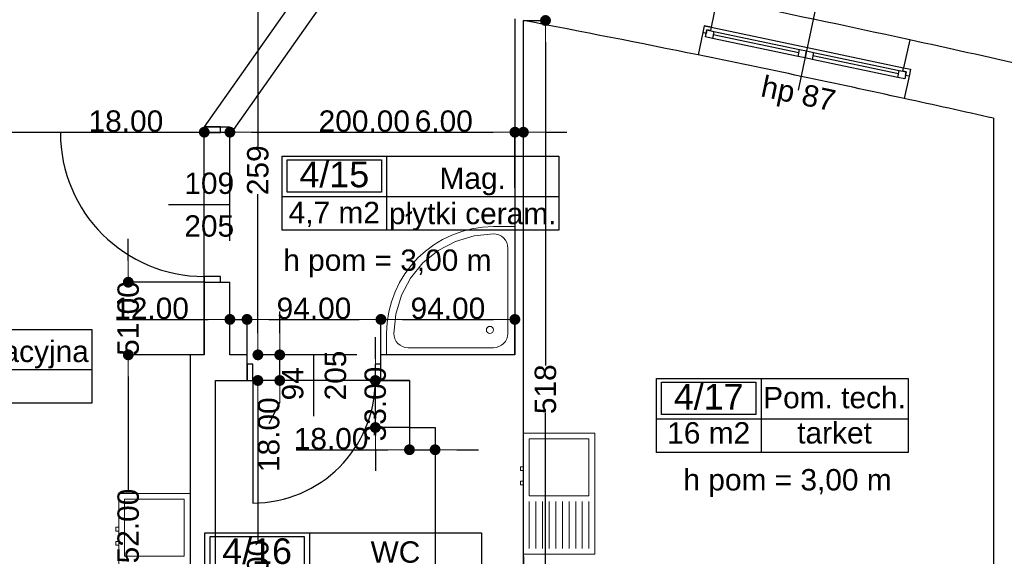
# Model space of a CAD drawing. Header units: millimetres. Extents: x -166872 to -65719, y 14266 to 44345.
# Tile 43 of 65: x -114583 to -107673, y 36745 to 40512. Entities that reach past the tile are written whole.
import ezdxf
from ezdxf.enums import TextEntityAlignment as Align

# ---------------------------------------------------------------- set-up
doc = ezdxf.new("R2010")
doc.units = ezdxf.units.MM
doc.header["$MEASUREMENT"] = 0
for name, color, linetype in [('Drzwi', 7, 'Continuous'), ('Obiekt', 7, 'Continuous'), ('Okno', 7, 'Continuous'), ('Strefa', 7, 'Continuous'), ('Strop', 7, 'Continuous'), ('Słup', 7, 'Continuous'), ('Tekst', 7, 'Continuous'), ('Wymiary', 63, 'Continuous'), ('Ściana', 7, 'Continuous')]:
    doc.layers.add(name, color=color, linetype=linetype)
doc.styles.add('Arial', font='txt')
doc.styles.add('Times new roman', font='txt')
doc.dimstyles.new('GENERATED_STYLE__1', dxfattribs={"dimtxt": 150, "dimasz": 152, "dimexe": 0.18, "dimexo": 0, "dimgap": 0.09, "dimtad": 1, "dimtih": 1, "dimtoh": 1, "dimlfac": 0.1, "dimzin": 0, "dimdsep": 46, "dimtxsty": 'Arial', "dimblk": 'ARROWHEAD_11', "dimblk1": 'ARROWHEAD_11', "dimblk2": 'ARROWHEAD_11', "dimcen": 0.09, "dimclrd": 114, "dimclre": 114, "dimclrt": 114, "dimazin": 0, "dimtfac": 1, "dimtdec": 4, "dimtmove": 0, "dimatfit": 3, "dimfxl": 1, "dimtolj": 1, "dimtzin": 0, "dimarcsym": 0})
doc.dimstyles.new('GENERATED_STYLE__2', dxfattribs={"dimtxt": 150, "dimasz": 152, "dimexe": 0.18, "dimexo": 0, "dimgap": 0.09, "dimtad": 1, "dimlfac": 0.1, "dimzin": 0, "dimdsep": 46, "dimtxsty": 'Arial', "dimblk": 'ARROWHEAD_11', "dimblk1": 'ARROWHEAD_11', "dimblk2": 'ARROWHEAD_11', "dimcen": 0.09, "dimclrd": 114, "dimclre": 114, "dimclrt": 114, "dimazin": 0, "dimtfac": 1, "dimtdec": 4, "dimtmove": 0, "dimatfit": 3, "dimfxl": 1, "dimtolj": 1, "dimtzin": 0, "dimarcsym": 0})

# ---------------------------------------------------------------- blocks, each defined once
blk = doc.blocks.new('Sala pooperacyjna_4_14_14', base_point=(-115855.9, 38055.3))
at = {"layer": 'Strefa'}
for p, q in [((-116635, 38338.2), (-114076.1, 38338.2)), ((-116635, 37819.6), (-116635, 38338.2)), ((-116596, 38312.2), (-115894.9, 38312.2)), ((-116596, 38086), (-116596, 38312.2)), ((-115894.9, 38312.2), (-115894.9, 38086)), ((-115855.9, 38338.2), (-115855.9, 37819.6)), ((-114076.1, 38338.2), (-114076.1, 37819.6)), ((-115894.9, 38086), (-116596, 38086)), ((-116635, 38055.3), (-114076.1, 38055.3)), ((-114076.1, 37819.6), (-116635, 37819.6))]:
    blk.add_line(p, q, dxfattribs=at)
at = {"layer": 'Strefa', "style": 'Arial'}
for tag, height, p in [('ROOM_NUMBER', 180, (-116245.5, 38210.3)), ('ROOM_NAME', 150, (-114966, 38183.7)), ('ROOM_CALC_AREA', 150, (-116245.5, 37943.3)), ('floor_f', 150, (-114966, 37956.6))]:
    blk.add_attdef(tag, text='', height=height, dxfattribs=at).set_placement(p, align=Align.MIDDLE_CENTER)
blk = doc.blocks.new('Mag._4_15_15', base_point=(-112008.3, 39270.6))
at = {"layer": 'Strefa'}
for p, q in [((-112742.4, 39553.5), (-110800.2, 39553.5)), ((-112742.4, 39034.9), (-112742.4, 39553.5)), ((-112008.3, 39553.5), (-112008.3, 39034.9)), ((-110800.2, 39553.5), (-110800.2, 39034.9)), ((-112705.7, 39527.6), (-112045, 39527.6)), ((-112705.7, 39301.3), (-112705.7, 39527.6)), ((-112045, 39527.6), (-112045, 39301.3)), ((-112742.4, 39270.6), (-110800.2, 39270.6)), ((-112045, 39301.3), (-112705.7, 39301.3)), ((-110800.2, 39034.9), (-112742.4, 39034.9))]:
    blk.add_line(p, q, dxfattribs=at)
at = {"layer": 'Strefa', "style": 'Arial'}
for tag, height, p in [('ROOM_NUMBER', 180, (-112375.4, 39425.6)), ('ROOM_NAME', 150, (-111404.2, 39399)), ('ROOM_CALC_AREA', 150, (-112375.4, 39158.6)), ('floor_f', 150, (-111404.2, 39151.5))]:
    blk.add_attdef(tag, text='', height=height, dxfattribs=at).set_placement(p, align=Align.MIDDLE_CENTER)
blk = doc.blocks.new('WC_4_16_16', base_point=(-112550.3, 36626.5))
at = {"layer": 'Strefa'}
for p, q in [((-113284.3, 36909.3), (-111342.1, 36909.3)), ((-113284.3, 36390.8), (-113284.3, 36909.3)), ((-112550.3, 36909.3), (-112550.3, 36390.8)), ((-111342.1, 36909.3), (-111342.1, 36390.8)), ((-113247.6, 36883.4), (-112587, 36883.4)), ((-113247.6, 36657.1), (-113247.6, 36883.4)), ((-112587, 36883.4), (-112587, 36657.1)), ((-113284.3, 36626.5), (-111342.1, 36626.5)), ((-112587, 36657.1), (-113247.6, 36657.1)), ((-111342.1, 36390.8), (-113284.3, 36390.8))]:
    blk.add_line(p, q, dxfattribs=at)
at = {"layer": 'Strefa', "style": 'Arial'}
for tag, height, p in [('ROOM_NUMBER', 180, (-112917.3, 36781.4)), ('ROOM_NAME', 150, (-111946.2, 36775.3)), ('ROOM_CALC_AREA', 150, (-112917.3, 36529)), ('floor_f', 150, (-111946.2, 36507.4))]:
    blk.add_attdef(tag, text='', height=height, dxfattribs=at).set_placement(p, align=Align.MIDDLE_CENTER)
blk = doc.blocks.new('Pom. tech._4_17_17', base_point=(-109380.6, 37710.4))
at = {"layer": 'Strefa'}
for p, q in [((-110114.7, 37993.3), (-108348.1, 37993.3)), ((-110114.7, 37474.7), (-110114.7, 37993.3)), ((-110078, 37967.3), (-109417.3, 37967.3)), ((-110078, 37741.1), (-110078, 37967.3)), ((-109417.3, 37967.3), (-109417.3, 37741.1)), ((-109380.6, 37993.3), (-109380.6, 37474.7)), ((-108348.1, 37993.3), (-108348.1, 37474.7)), ((-109417.3, 37741.1), (-110078, 37741.1)), ((-110114.7, 37710.4), (-108348.1, 37710.4)), ((-108348.1, 37474.7), (-110114.7, 37474.7))]:
    blk.add_line(p, q, dxfattribs=at)
at = {"layer": 'Strefa', "style": 'Arial'}
for tag, height, p in [('ROOM_NUMBER', 180, (-109747.6, 37865.4)), ('ROOM_NAME', 150, (-108864.4, 37859.2)), ('ROOM_CALC_AREA', 150, (-109747.6, 37611.7)), ('floor_f', 150, (-108864.4, 37611.7))]:
    blk.add_attdef(tag, text='', height=height, dxfattribs=at).set_placement(p, align=Align.MIDDLE_CENTER)
blk = doc.blocks.new('ARROWHEAD_11')
at = {"color": 0, "linetype": 'Continuous', "lineweight": 0}
blk.add_line((0, 0), (-1, 0), dxfattribs=at)
at = {"color": 0, "linetype": 'Continuous', "lineweight": 0, "const_width": 0.25, "flags": 128}
blk.add_lwpolyline([(-0.125, 0, 1), (0.125, 0, 1)], format="xyb", close=True, dxfattribs=at)
blk = doc.blocks.new('*D5819')
at = {"layer": 'Defpoints', "color": 0}
for p in [(-112911.7, 37979.3), (-111848, 37979.3), (-111668, 35329.3)]:
    blk.add_point(p, dxfattribs=at)
at = {"layer": 'Wymiary', "color": 114, "lineweight": -2}
for p, q in [((-111848, 37979.3), (-112911.8, 37979.3)), ((-112911.7, 37827.3), (-112911.7, 36853)), ((-112911.7, 35481.3), (-112911.7, 36228)), ((-111668, 35329.3), (-112911.8, 35329.3))]:
    blk.add_line(p, q, dxfattribs=at)
at = {"layer": 'Wymiary', "color": 114, "lineweight": -2, "xscale": 152, "yscale": 152, "zscale": 152}
for p, rotation in [((-112911.7, 37979.3), 90), ((-112911.7, 35329.3), 270)]:
    blk.add_blockref('ARROWHEAD_11', p, dxfattribs=dict(at, rotation=rotation))
at = {"layer": 'Wymiary', "color": 114, "lineweight": 13, "insert": (-112911.7, 36540.5), "char_height": 150, "attachment_point": 5, "rotation": 90, "style": 'Arial'}
blk.add_mtext('\\A1;265.00', dxfattribs=at)
blk = doc.blocks.new('*D5820')
at = {"layer": 'Defpoints', "color": 0}
for p in [(-112758.3, 38159.3), (-112218, 38159.3), (-111848, 37979.3)]:
    blk.add_point(p, dxfattribs=at)
at = {"layer": 'Wymiary', "color": 114, "lineweight": -2}
for p, q in [((-112758.3, 38311.3), (-112758.3, 38463.3)), ((-112218, 38159.3), (-112758.5, 38159.3)), ((-112758.3, 37979.3), (-112758.3, 38159.3)), ((-111848, 37979.3), (-112758.5, 37979.3)), ((-112758.3, 37827.3), (-112835, 37675.3))]:
    blk.add_line(p, q, dxfattribs=at)
at = {"layer": 'Wymiary', "color": 114, "lineweight": -2, "xscale": 152, "yscale": 152, "zscale": 152}
for p, rotation in [((-112758.3, 38159.3), 270), ((-112758.3, 37979.3), 90)]:
    blk.add_blockref('ARROWHEAD_11', p, dxfattribs=dict(at, rotation=rotation))
at = {"layer": 'Wymiary', "color": 114, "lineweight": 13, "insert": (-112835, 37598.6), "char_height": 150, "attachment_point": 5, "rotation": 90, "style": 'Arial'}
blk.add_mtext('\\A1;18.00', dxfattribs=at)
blk = doc.blocks.new('*D5821')
at = {"layer": 'Defpoints', "color": 0}
for p in [(-112911.7, 40750.6), (-112372.4, 40750.6), (-112218, 38159.3)]:
    blk.add_point(p, dxfattribs=at)
at = {"layer": 'Wymiary', "color": 114, "lineweight": -2}
for p, q in [((-112372.4, 40750.6), (-112911.8, 40750.6)), ((-112911.7, 40598.6), (-112911.7, 39622.2)), ((-112911.7, 38311.3), (-112911.7, 39287.7)), ((-112218, 38159.3), (-112911.8, 38159.3))]:
    blk.add_line(p, q, dxfattribs=at)
at = {"layer": 'Wymiary', "color": 114, "lineweight": -2, "xscale": 152, "yscale": 152, "zscale": 152}
for p, rotation in [((-112911.7, 40750.6), 90), ((-112911.7, 38159.3), 270)]:
    blk.add_blockref('ARROWHEAD_11', p, dxfattribs=dict(at, rotation=rotation))
at = {"layer": 'Wymiary', "color": 114, "lineweight": 13, "insert": (-112911.7, 39455), "char_height": 150, "attachment_point": 5, "rotation": 90, "style": 'Arial'}
blk.add_mtext('\\A1;259', dxfattribs=at)
blk = doc.blocks.new('*D5822')
at = {"layer": 'Defpoints', "color": 0}
for p in [(-112087.3, 37979.3), (-111848, 37979.3), (-111848, 37649.3)]:
    blk.add_point(p, dxfattribs=at)
at = {"layer": 'Wymiary', "color": 114, "lineweight": -2}
for p, q in [((-112087.3, 38131.3), (-112087.3, 38283.3)), ((-111848, 37979.3), (-112087.5, 37979.3)), ((-112087.3, 37649.3), (-112087.3, 37979.3)), ((-111848, 37649.3), (-112087.5, 37649.3)), ((-112087.3, 37497.3), (-112087.3, 37345.3))]:
    blk.add_line(p, q, dxfattribs=at)
at = {"layer": 'Wymiary', "color": 114, "lineweight": -2, "xscale": 152, "yscale": 152, "zscale": 152}
for p, rotation in [((-112087.3, 37979.3), 270), ((-112087.3, 37649.3), 90)]:
    blk.add_blockref('ARROWHEAD_11', p, dxfattribs=dict(at, rotation=rotation))
at = {"layer": 'Wymiary', "color": 114, "lineweight": 13, "insert": (-112087.3, 37814.3), "char_height": 150, "attachment_point": 5, "rotation": 90, "style": 'Arial'}
blk.add_mtext('\\A1;33.00', dxfattribs=at)
blk = doc.blocks.new('*D5823')
at = {"layer": 'Defpoints', "color": 0}
for p in [(-111048, 40506.2), (-110893.2, 40506.2), (-111048, 35329.3)]:
    blk.add_point(p, dxfattribs=at)
at = {"layer": 'Wymiary', "color": 114, "lineweight": -2}
for p, q in [((-111048, 40506.2), (-110893.1, 40506.2)), ((-110893.2, 40354.2), (-110893.2, 38083.7)), ((-110893.2, 35481.3), (-110893.2, 37751.8)), ((-111048, 35329.3), (-110893.1, 35329.3))]:
    blk.add_line(p, q, dxfattribs=at)
at = {"layer": 'Wymiary', "color": 114, "lineweight": -2, "xscale": 152, "yscale": 152, "zscale": 152}
for p, rotation in [((-110893.2, 40506.2), 90), ((-110893.2, 35329.3), 270)]:
    blk.add_blockref('ARROWHEAD_11', p, dxfattribs=dict(at, rotation=rotation))
at = {"layer": 'Wymiary', "color": 114, "lineweight": 13, "insert": (-110893.2, 37917.8), "char_height": 150, "attachment_point": 5, "rotation": 90, "style": 'Arial'}
blk.add_mtext('\\A1;518', dxfattribs=at)
blk = doc.blocks.new('*D5849')
at = {"layer": 'Defpoints', "color": 0}
for p in [(-107748, 37574.5), (-111048, 36744.3), (-107748, 36257.1)]:
    blk.add_point(p, dxfattribs=at)
at = {"layer": 'Wymiary', "color": 114, "lineweight": -2}
for p, q in [((-107748, 37574.5), (-107748, 36256.9)), ((-111048, 36744.3), (-111048, 36256.9)), ((-110896, 36257.1), (-107900, 36257.1))]:
    blk.add_line(p, q, dxfattribs=at)
at = {"layer": 'Wymiary', "color": 114, "lineweight": -2, "xscale": 152, "yscale": 152, "zscale": 152, "rotation": 180}
blk.add_blockref('ARROWHEAD_11', (-111048, 36257.1), dxfattribs=at)
at = {"layer": 'Wymiary', "color": 114, "lineweight": -2, "xscale": 152, "yscale": 152, "zscale": 152}
blk.add_blockref('ARROWHEAD_11', (-107748, 36257.1), dxfattribs=at)
at = {"layer": 'Wymiary', "color": 114, "lineweight": 13, "insert": (-109511.8, 36333.8), "char_height": 150, "attachment_point": 5, "style": 'Arial'}
blk.add_mtext('\\A1;330.00', dxfattribs=at)
blk = doc.blocks.new('*D5850')
at = {"layer": 'Defpoints', "color": 0}
for p in [(-107748, 37574.5), (-107598, 37574.5), (-107598, 36257.1)]:
    blk.add_point(p, dxfattribs=at)
at = {"layer": 'Wymiary', "color": 114, "lineweight": -2}
for p, q in [((-107748, 37574.5), (-107748, 36256.9)), ((-107598, 37574.5), (-107598, 36256.9)), ((-108543.7, 36257.1), (-108052, 36257.1)), ((-108052, 36257.1), (-107900, 36257.1)), ((-107748, 36257.1), (-107598, 36257.1)), ((-107446, 36257.1), (-107294, 36257.1))]:
    blk.add_line(p, q, dxfattribs=at)
at = {"layer": 'Wymiary', "color": 114, "lineweight": -2, "xscale": 152, "yscale": 152, "zscale": 152}
blk.add_blockref('ARROWHEAD_11', (-107748, 36257.1), dxfattribs=at)
at = {"layer": 'Wymiary', "color": 114, "lineweight": -2, "xscale": 152, "yscale": 152, "zscale": 152, "rotation": 180}
blk.add_blockref('ARROWHEAD_11', (-107598, 36257.1), dxfattribs=at)
at = {"layer": 'Wymiary', "color": 114, "lineweight": 13, "insert": (-108297.9, 36333.8), "char_height": 150, "attachment_point": 5, "style": 'Arial'}
blk.add_mtext('\\A1;15.00', dxfattribs=at)
blk = doc.blocks.new('*D5857')
at = {"layer": 'Defpoints', "color": 0}
for p in [(-112988, 38408), (-113108, 38159.3), (-112988, 38159.3)]:
    blk.add_point(p, dxfattribs=at)
at = {"layer": 'Wymiary', "color": 114, "lineweight": -2}
for p, q in [((-113903.7, 38408), (-113412, 38408)), ((-113412, 38408), (-113260, 38408)), ((-113108, 38159.3), (-113108, 38408.2)), ((-113108, 38408), (-112988, 38408)), ((-112988, 38159.3), (-112988, 38408.2)), ((-112836, 38408), (-112684, 38408))]:
    blk.add_line(p, q, dxfattribs=at)
at = {"layer": 'Wymiary', "color": 114, "lineweight": -2, "xscale": 152, "yscale": 152, "zscale": 152}
blk.add_blockref('ARROWHEAD_11', (-113108, 38408), dxfattribs=at)
at = {"layer": 'Wymiary', "color": 114, "lineweight": -2, "xscale": 152, "yscale": 152, "zscale": 152, "rotation": 180}
blk.add_blockref('ARROWHEAD_11', (-112988, 38408), dxfattribs=at)
at = {"layer": 'Wymiary', "color": 114, "lineweight": 13, "insert": (-113657.9, 38484.7), "char_height": 150, "attachment_point": 5, "style": 'Arial'}
blk.add_mtext('\\A1;12.00', dxfattribs=at)
blk = doc.blocks.new('*D5858')
at = {"layer": 'Defpoints', "color": 0}
for p in [(-112048, 38408), (-112988, 38159.3), (-112048, 38159.3)]:
    blk.add_point(p, dxfattribs=at)
at = {"layer": 'Wymiary', "color": 114, "lineweight": -2}
for p, q in [((-112988, 38159.3), (-112988, 38408.2)), ((-112836, 38408), (-112200, 38408)), ((-112048, 38159.3), (-112048, 38408.2))]:
    blk.add_line(p, q, dxfattribs=at)
at = {"layer": 'Wymiary', "color": 114, "lineweight": -2, "xscale": 152, "yscale": 152, "zscale": 152, "rotation": 180}
blk.add_blockref('ARROWHEAD_11', (-112988, 38408), dxfattribs=at)
at = {"layer": 'Wymiary', "color": 114, "lineweight": -2, "xscale": 152, "yscale": 152, "zscale": 152}
blk.add_blockref('ARROWHEAD_11', (-112048, 38408), dxfattribs=at)
at = {"layer": 'Wymiary', "color": 114, "lineweight": 13, "insert": (-112518, 38484.7), "char_height": 150, "attachment_point": 5, "style": 'Arial'}
blk.add_mtext('\\A1;94.00', dxfattribs=at)
blk = doc.blocks.new('*D5859')
at = {"layer": 'Defpoints', "color": 0}
for p in [(-111108, 38408), (-112048, 38159.3), (-111108, 38159.3)]:
    blk.add_point(p, dxfattribs=at)
at = {"layer": 'Wymiary', "color": 114, "lineweight": -2}
for p, q in [((-112048, 38159.3), (-112048, 38408.2)), ((-111896, 38408), (-111260, 38408)), ((-111108, 38159.3), (-111108, 38408.2))]:
    blk.add_line(p, q, dxfattribs=at)
at = {"layer": 'Wymiary', "color": 114, "lineweight": -2, "xscale": 152, "yscale": 152, "zscale": 152, "rotation": 180}
blk.add_blockref('ARROWHEAD_11', (-112048, 38408), dxfattribs=at)
at = {"layer": 'Wymiary', "color": 114, "lineweight": -2, "xscale": 152, "yscale": 152, "zscale": 152}
blk.add_blockref('ARROWHEAD_11', (-111108, 38408), dxfattribs=at)
at = {"layer": 'Wymiary', "color": 114, "lineweight": 13, "insert": (-111578, 38484.7), "char_height": 150, "attachment_point": 5, "style": 'Arial'}
blk.add_mtext('\\A1;94.00', dxfattribs=at)
blk = doc.blocks.new('*D5860')
at = {"layer": 'Defpoints', "color": 0}
for p in [(-113821.4, 38159.3), (-113388, 38159.3), (-113388, 35639.3)]:
    blk.add_point(p, dxfattribs=at)
at = {"layer": 'Wymiary', "color": 114, "lineweight": -2}
for p, q in [((-113388, 38159.3), (-113821.6, 38159.3)), ((-113821.4, 38007.3), (-113821.4, 37211.8)), ((-113821.4, 35791.3), (-113821.4, 36586.8)), ((-113388, 35639.3), (-113821.6, 35639.3))]:
    blk.add_line(p, q, dxfattribs=at)
at = {"layer": 'Wymiary', "color": 114, "lineweight": -2, "xscale": 152, "yscale": 152, "zscale": 152}
for p, rotation in [((-113821.4, 38159.3), 90), ((-113821.4, 35639.3), 270)]:
    blk.add_blockref('ARROWHEAD_11', p, dxfattribs=dict(at, rotation=rotation))
at = {"layer": 'Wymiary', "color": 114, "lineweight": 13, "insert": (-113821.4, 36899.3), "char_height": 150, "attachment_point": 5, "rotation": 90, "style": 'Arial'}
blk.add_mtext('\\A1;252.00', dxfattribs=at)
blk = doc.blocks.new('*D5861')
at = {"layer": 'Defpoints', "color": 0}
for p in [(-113821.4, 38669.3), (-113288, 38669.3), (-113388, 38159.3)]:
    blk.add_point(p, dxfattribs=at)
at = {"layer": 'Wymiary', "color": 114, "lineweight": -2}
for p, q in [((-113821.4, 38821.3), (-113821.4, 38973.3)), ((-113288, 38669.3), (-113821.6, 38669.3)), ((-113821.4, 38669.3), (-113821.4, 38667.2)), ((-113388, 38159.3), (-113821.6, 38159.3)), ((-113821.4, 38159.3), (-113821.4, 38161.4)), ((-113821.4, 38007.3), (-113821.4, 37855.3))]:
    blk.add_line(p, q, dxfattribs=at)
at = {"layer": 'Wymiary', "color": 114, "lineweight": -2, "xscale": 152, "yscale": 152, "zscale": 152}
for p, rotation in [((-113821.4, 38669.3), 270), ((-113821.4, 38159.3), 90)]:
    blk.add_blockref('ARROWHEAD_11', p, dxfattribs=dict(at, rotation=rotation))
at = {"layer": 'Wymiary', "color": 114, "lineweight": 13, "insert": (-113821.4, 38414.3), "char_height": 150, "attachment_point": 5, "rotation": 90, "style": 'Arial'}
blk.add_mtext('\\A1;51.00', dxfattribs=at)
blk = doc.blocks.new('*D5862')
at = {"layer": 'Defpoints', "color": 0}
for p in [(-118258, 41624.9), (-113288, 39722.3), (-113288, 38159.3)]:
    blk.add_point(p, dxfattribs=at)
at = {"layer": 'Wymiary', "color": 114, "lineweight": -2}
for p, q in [((-118258, 41624.9), (-118258, 39722.1)), ((-118106, 39722.3), (-113440, 39722.3)), ((-113288, 38159.3), (-113288, 39722.5))]:
    blk.add_line(p, q, dxfattribs=at)
at = {"layer": 'Wymiary', "color": 114, "lineweight": -2, "xscale": 152, "yscale": 152, "zscale": 152, "rotation": 180}
blk.add_blockref('ARROWHEAD_11', (-118258, 39722.3), dxfattribs=at)
at = {"layer": 'Wymiary', "color": 114, "lineweight": -2, "xscale": 152, "yscale": 152, "zscale": 152}
blk.add_blockref('ARROWHEAD_11', (-113288, 39722.3), dxfattribs=at)
at = {"layer": 'Wymiary', "color": 114, "lineweight": 13, "insert": (-115886.8, 39799), "char_height": 150, "attachment_point": 5, "style": 'Arial'}
blk.add_mtext('\\A1;497.00', dxfattribs=at)
blk = doc.blocks.new('*D5863')
at = {"layer": 'Defpoints', "color": 0}
for p in [(-113108, 39722.3), (-113108, 38959.3), (-113288, 38159.3)]:
    blk.add_point(p, dxfattribs=at)
at = {"layer": 'Wymiary', "color": 114, "lineweight": -2}
for p, q in [((-114083.7, 39722.3), (-113592, 39722.3)), ((-113592, 39722.3), (-113440, 39722.3)), ((-113288, 38159.3), (-113288, 39722.5)), ((-113288, 39722.3), (-113108, 39722.3)), ((-113108, 38959.3), (-113108, 39722.5)), ((-112956, 39722.3), (-112804, 39722.3))]:
    blk.add_line(p, q, dxfattribs=at)
at = {"layer": 'Wymiary', "color": 114, "lineweight": -2, "xscale": 152, "yscale": 152, "zscale": 152}
blk.add_blockref('ARROWHEAD_11', (-113288, 39722.3), dxfattribs=at)
at = {"layer": 'Wymiary', "color": 114, "lineweight": -2, "xscale": 152, "yscale": 152, "zscale": 152, "rotation": 180}
blk.add_blockref('ARROWHEAD_11', (-113108, 39722.3), dxfattribs=at)
at = {"layer": 'Wymiary', "color": 114, "lineweight": 13, "insert": (-113837.9, 39799), "char_height": 150, "attachment_point": 5, "style": 'Arial'}
blk.add_mtext('\\A1;18.00', dxfattribs=at)
blk = doc.blocks.new('*D5864')
at = {"layer": 'Defpoints', "color": 0}
for p in [(-111108, 39722.3), (-111108, 39332.8), (-113108, 38959.3)]:
    blk.add_point(p, dxfattribs=at)
at = {"layer": 'Wymiary', "color": 114, "lineweight": -2}
for p, q in [((-113108, 38959.3), (-113108, 39722.5)), ((-112956, 39722.3), (-111260, 39722.3)), ((-111108, 39332.8), (-111108, 39722.5))]:
    blk.add_line(p, q, dxfattribs=at)
at = {"layer": 'Wymiary', "color": 114, "lineweight": -2, "xscale": 152, "yscale": 152, "zscale": 152, "rotation": 180}
blk.add_blockref('ARROWHEAD_11', (-113108, 39722.3), dxfattribs=at)
at = {"layer": 'Wymiary', "color": 114, "lineweight": -2, "xscale": 152, "yscale": 152, "zscale": 152}
blk.add_blockref('ARROWHEAD_11', (-111108, 39722.3), dxfattribs=at)
at = {"layer": 'Wymiary', "color": 114, "lineweight": 13, "insert": (-112164.9, 39799), "char_height": 150, "attachment_point": 5, "style": 'Arial'}
blk.add_mtext('\\A1;200.00', dxfattribs=at)
blk = doc.blocks.new('*D5865')
at = {"layer": 'Defpoints', "color": 0}
for p in [(-111048, 39722.3), (-111108, 39332.8), (-111048, 39332.8)]:
    blk.add_point(p, dxfattribs=at)
at = {"layer": 'Wymiary', "color": 114, "lineweight": -2}
for p, q in [((-111802, 39722.3), (-111412, 39722.3)), ((-111412, 39722.3), (-111260, 39722.3)), ((-111108, 39332.8), (-111108, 39722.5)), ((-111108, 39722.3), (-111048, 39722.3)), ((-111048, 39332.8), (-111048, 39722.5)), ((-110896, 39722.3), (-110744, 39722.3))]:
    blk.add_line(p, q, dxfattribs=at)
at = {"layer": 'Wymiary', "color": 114, "lineweight": -2, "xscale": 152, "yscale": 152, "zscale": 152}
blk.add_blockref('ARROWHEAD_11', (-111108, 39722.3), dxfattribs=at)
at = {"layer": 'Wymiary', "color": 114, "lineweight": -2, "xscale": 152, "yscale": 152, "zscale": 152, "rotation": 180}
blk.add_blockref('ARROWHEAD_11', (-111048, 39722.3), dxfattribs=at)
at = {"layer": 'Wymiary', "color": 114, "lineweight": 13, "insert": (-111607.1, 39799), "char_height": 150, "attachment_point": 5, "style": 'Arial'}
blk.add_mtext('\\A1;6.00', dxfattribs=at)
blk = doc.blocks.new('*D5866')
at = {"layer": 'Defpoints', "color": 0}
for p in [(-111848, 37979.3), (-111668, 37649.3), (-111668, 37493.2)]:
    blk.add_point(p, dxfattribs=at)
at = {"layer": 'Wymiary', "color": 114, "lineweight": -2}
for p, q in [((-111848, 37979.3), (-111848, 37493)), ((-111668, 37649.3), (-111668, 37493)), ((-112643.7, 37493.2), (-112152, 37493.2)), ((-112152, 37493.2), (-112000, 37493.2)), ((-111848, 37493.2), (-111668, 37493.2)), ((-111516, 37493.2), (-111364, 37493.2))]:
    blk.add_line(p, q, dxfattribs=at)
at = {"layer": 'Wymiary', "color": 114, "lineweight": -2, "xscale": 152, "yscale": 152, "zscale": 152}
blk.add_blockref('ARROWHEAD_11', (-111848, 37493.2), dxfattribs=at)
at = {"layer": 'Wymiary', "color": 114, "lineweight": -2, "xscale": 152, "yscale": 152, "zscale": 152, "rotation": 180}
blk.add_blockref('ARROWHEAD_11', (-111668, 37493.2), dxfattribs=at)
at = {"layer": 'Wymiary', "color": 114, "lineweight": 13, "insert": (-112397.9, 37569.8), "char_height": 150, "attachment_point": 5, "style": 'Arial'}
blk.add_mtext('\\A1;18.00', dxfattribs=at)

msp = doc.modelspace()

# ---------------------------------------------------------------- linework, layer by layer
at = {"layer": 'Drzwi'}
for p, q in [((-113288.019, 39759.32), (-113288.019, 39719.32)), ((-113173.019, 39759.32), (-113288.019, 39759.32)), ((-113288.019, 39759.32), (-113173.019, 39759.32)), ((-113173.019, 39719.32), (-113173.019, 39759.32)), ((-113288.019, 39719.32), (-114298.019, 39719.32)), ((-113288.019, 39719.32), (-113173.019, 39719.32)), ((-113173.019, 38709.32), (-113288.019, 38709.32)), ((-113288.019, 38709.32), (-113288.019, 38669.32)), ((-113173.019, 38669.32), (-113173.019, 38709.32)), ((-113288.019, 38669.32), (-113173.019, 38669.32)), ((-113288.019, 38669.32), (-113173.019, 38669.32)), ((-112948.019, 38094.32), (-112988.019, 38094.32)), ((-112988.019, 38094.32), (-112988.019, 37979.32)), ((-112988.019, 37979.32), (-112988.019, 38094.32)), ((-112948.019, 37979.32), (-112948.019, 38094.32)), ((-112048.019, 38094.32), (-112088.019, 38094.32)), ((-112088.019, 38094.32), (-112088.019, 37979.32)), ((-112048.019, 37979.32), (-112048.019, 38094.32)), ((-112048.019, 37979.32), (-112048.019, 38094.32)), ((-112988.019, 37979.32), (-112948.019, 37979.32)), ((-112948.019, 37979.32), (-112948.019, 37119.32)), ((-112088.019, 37979.32), (-112048.019, 37979.32))]:
    msp.add_line(p, q, dxfattribs=at)
for centre, radius, start, end in [((-113288.019, 39719.32), 1010, 180, 270), ((-112948.019, 37979.32), 860, 270, 0)]:
    msp.add_arc(centre, radius, start, end, dxfattribs=at)
at = {"layer": 'Obiekt'}
for p, q in [((-108951.602, 40808.803), (-109118.877, 40016.263)), ((-113539.397, 39214.32), (-113108.019, 39214.32)), ((-112518.019, 37727.942), (-112518.019, 38159.32))]:
    msp.add_line(p, q, dxfattribs=at)
at = {"layer": 'Obiekt', "lineweight": 5}
for p, q in [((-111108.019, 39059.32), (-111258.019, 39059.32)), ((-111108.019, 38159.32), (-111108.019, 39059.32)), ((-111394.582, 38995.87), (-111525.897, 38956.036)), ((-111258.019, 39009.32), (-111394.582, 38995.87)), ((-111238.51, 39007.399), (-111258.019, 39009.32)), ((-111219.75, 39001.708), (-111238.51, 39007.399)), ((-111202.462, 38992.467), (-111219.75, 39001.708)), ((-111187.308, 38980.031), (-111202.462, 38992.467)), ((-111174.872, 38964.877), (-111187.308, 38980.031)), ((-111525.897, 38956.036), (-111646.918, 38891.349)), ((-111165.631, 38947.589), (-111174.872, 38964.877)), ((-111159.94, 38928.829), (-111165.631, 38947.589)), ((-111158.019, 38909.32), (-111159.94, 38928.829)), ((-111158.019, 38309.32), (-111158.019, 38909.32)), ((-111158.019, 38309.32), (-111158.019, 38909.32)), ((-111158.019, 38909.32), (-111158.019, 38309.32)), ((-111646.918, 38891.349), (-111752.993, 38804.295)), ((-111752.993, 38804.295), (-111840.047, 38698.22)), ((-111840.047, 38698.22), (-111904.734, 38577.199)), ((-111904.734, 38577.199), (-111944.568, 38445.884)), ((-111944.568, 38445.884), (-111958.019, 38309.32)), ((-112008.019, 38309.32), (-112008.019, 38159.32)), ((-111958.019, 38309.32), (-111956.097, 38289.811)), ((-111956.097, 38289.811), (-111950.407, 38271.052)), ((-111165.631, 38271.052), (-111159.94, 38289.811)), ((-111159.94, 38289.811), (-111158.019, 38309.32)), ((-111950.407, 38271.052), (-111941.166, 38253.763)), ((-111941.166, 38253.763), (-111928.729, 38238.61)), ((-111928.729, 38238.61), (-111913.576, 38226.173)), ((-111913.576, 38226.173), (-111896.287, 38216.932)), ((-111896.287, 38216.932), (-111877.528, 38211.242)), ((-111238.51, 38211.242), (-111219.75, 38216.932)), ((-111219.75, 38216.932), (-111202.462, 38226.173)), ((-111202.462, 38226.173), (-111187.308, 38238.61)), ((-111187.308, 38238.61), (-111174.872, 38253.763)), ((-111174.872, 38253.763), (-111165.631, 38271.052)), ((-112008.019, 38159.32), (-111108.019, 38159.32)), ((-111877.528, 38211.242), (-111858.019, 38209.32)), ((-111858.019, 38209.32), (-111258.019, 38209.32)), ((-111258.019, 38209.32), (-111238.51, 38211.242)), ((-111048.019, 37185.249), (-111048.019, 37610.249)), ((-111048.019, 37610.249), (-110548.019, 37610.249)), ((-110548.019, 37610.249), (-110548.019, 36760.249)), ((-111008.019, 37570.249), (-110588.019, 37570.249)), ((-111008.019, 37370.249), (-111008.019, 37570.249)), ((-110588.019, 37570.249), (-110588.019, 37170.249)), ((-111068.019, 37373.749), (-111048.019, 37373.749)), ((-111068.019, 37346.749), (-111068.019, 37373.749)), ((-111048.019, 37346.749), (-111068.019, 37346.749)), ((-111048.019, 37373.749), (-111048.019, 37346.749)), ((-111008.019, 37170.249), (-111008.019, 37370.249)), ((-111068.019, 37273.749), (-111048.019, 37273.749)), ((-111068.019, 37246.749), (-111068.019, 37273.749)), ((-111048.019, 37273.749), (-111048.019, 37246.749)), ((-113888.019, 36760.983), (-113888.019, 37185.983)), ((-113888.019, 37185.983), (-113388.019, 37185.983)), ((-113388.019, 37185.983), (-113388.019, 36335.983)), ((-111048.019, 37246.749), (-111068.019, 37246.749)), ((-111048.019, 36760.249), (-111048.019, 37185.249)), ((-113848.019, 37145.983), (-113428.019, 37145.983)), ((-113848.019, 36945.983), (-113848.019, 37145.983)), ((-113428.019, 37145.983), (-113428.019, 36745.983)), ((-110588.019, 37170.249), (-111008.019, 37170.249)), ((-111008.019, 37130.249), (-111008.019, 36800.249)), ((-110961.352, 37130.249), (-110961.352, 36800.249)), ((-110914.685, 37130.249), (-110914.685, 36800.249)), ((-110868.019, 37130.249), (-110868.019, 36800.249)), ((-110821.352, 37130.249), (-110821.352, 36800.249)), ((-110774.685, 37130.249), (-110774.685, 36800.249)), ((-110728.019, 37130.249), (-110728.019, 36800.249)), ((-110681.352, 37130.249), (-110681.352, 36800.249)), ((-110634.685, 37130.249), (-110634.685, 36800.249)), ((-110588.019, 37130.249), (-110588.019, 36800.249)), ((-113908.019, 36949.483), (-113888.019, 36949.483)), ((-113908.019, 36922.483), (-113908.019, 36949.483)), ((-113888.019, 36922.483), (-113908.019, 36922.483)), ((-113888.019, 36949.483), (-113888.019, 36922.483)), ((-113848.019, 36745.983), (-113848.019, 36945.983)), ((-113908.019, 36849.483), (-113888.019, 36849.483)), ((-113908.019, 36822.483), (-113908.019, 36849.483)), ((-113888.019, 36849.483), (-113888.019, 36822.483)), ((-113888.019, 36822.483), (-113908.019, 36822.483)), ((-113888.019, 36335.983), (-113888.019, 36760.983)), ((-113428.019, 36745.983), (-113848.019, 36745.983)), ((-110548.019, 36760.249), (-111048.019, 36760.249))]:
    msp.add_line(p, q, dxfattribs=at)
msp.add_circle((-111283.019, 38334.32), 25, dxfattribs=at)
msp.add_arc((-111258.019, 38309.32), 750, 90, 180, dxfattribs=at)
at = {"layer": 'Okno'}
for p, q in [((-109779.795, 40469.908), (-109789.774, 40420.913)), ((-109779.448, 40469.835), (-109789.774, 40420.913)), ((-109779.795, 40469.908), (-109730.526, 40459.509)), ((-109730.965, 40459.602), (-109779.795, 40469.908)), ((-109770.476, 40391.289), (-109760.15, 40440.211)), ((-109760.15, 40440.211), (-109765.313, 40415.75)), ((-109735.689, 40435.048), (-109760.15, 40440.211)), ((-109760.15, 40440.211), (-109711.228, 40429.885)), ((-109730.526, 40459.509), (-109735.689, 40435.048)), ((-109730.526, 40459.509), (-109055.4, 40317.016)), ((-109711.228, 40429.885), (-109721.553, 40380.963)), ((-109711.228, 40429.885), (-109109.485, 40302.88)), ((-109765.313, 40415.75), (-109789.774, 40420.913)), ((-109721.553, 40380.963), (-109770.476, 40391.289)), ((-109119.81, 40253.958), (-109721.553, 40380.963)), ((-109119.81, 40253.958), (-109721.553, 40380.963)), ((-109114.647, 40278.419), (-109716.39, 40405.424)), ((-109119.81, 40253.958), (-109109.485, 40302.88)), ((-109109.485, 40302.88), (-109060.562, 40292.555)), ((-109070.888, 40243.632), (-109060.562, 40292.555)), ((-109060.562, 40292.555), (-109070.888, 40243.632)), ((-109060.562, 40292.555), (-109011.64, 40282.229)), ((-109055.4, 40317.016), (-108380.273, 40174.522)), ((-109070.888, 40243.632), (-109119.81, 40253.958)), ((-109021.966, 40233.307), (-109070.888, 40243.632)), ((-109011.64, 40282.229), (-109021.966, 40233.307)), ((-108420.223, 40106.302), (-109021.966, 40233.307)), ((-108420.223, 40106.302), (-109021.966, 40233.307)), ((-108415.06, 40130.763), (-109016.803, 40257.768)), ((-109011.64, 40282.229), (-108409.897, 40155.224)), ((-108420.223, 40106.302), (-108409.897, 40155.224)), ((-108409.897, 40155.224), (-108360.975, 40144.898)), ((-108385.436, 40150.061), (-108380.273, 40174.522)), ((-108360.975, 40144.898), (-108385.436, 40150.061)), ((-108380.273, 40174.522), (-108331.004, 40164.123)), ((-108379.834, 40174.43), (-108331.004, 40164.123)), ((-108331.351, 40164.197), (-108341.677, 40115.274)), ((-108331.004, 40164.123), (-108341.677, 40115.274)), ((-108371.301, 40095.976), (-108420.223, 40106.302)), ((-108360.975, 40144.898), (-108371.301, 40095.976)), ((-108366.138, 40120.437), (-108360.975, 40144.898)), ((-108341.677, 40115.274), (-108366.138, 40120.437))]:
    msp.add_line(p, q, dxfattribs=at)
for radius, start, end in [(104642.008, 77.70317671, 78.46073062), (104232.008, 77.67579966, 78.48810766)]:
    msp.add_arc((-130623.425, -61871.074), radius, start, end, dxfattribs=at)
at = {"layer": 'Strop', "flags": 128}
msp.add_lwpolyline([(-96528.019, 14639.32), (-140258.019, 14639.32), (-141547.974, 14639.32), (-141547.974, 16204.96), (-158346.468, 31536.991), (-159768.887, 29978.522), (-165456.021, 35169.185), (-162779.93, 38101.664), (-160850.538, 36340.703), (-154498.018, 36340.703), (-154498.018, 42361.953, -0.00002607), (-154486.563, 42364.139, -0.04841545), (-132966.516, 44343.261, -0.0060186), (-130274.231, 44297.262), (-126000.282, 44095.254, -0.00045657), (-125806.601, 44084.047, -0.01791801), (-118229.318, 43365.515, -0.00776908), (-114963.359, 42885.553), (-114963.364, 42885.522, -0.034913), (-97147.904, 38702.246, -0.03139835)], format="xyb", dxfattribs=at)
at = {"layer": 'Słup'}
for p, q in [((-111848.019, 37979.32), (-111848.019, 37649.32)), ((-111848.019, 37649.32), (-111668.019, 37649.32))]:
    msp.add_line(p, q, dxfattribs=at)
at = {"layer": 'Ściana'}
for p, q in [((-109690.889, 40655.892), (-109730.965, 40459.602)), ((-109779.795, 40469.908), (-109789.774, 40420.913)), ((-109730.965, 40459.602), (-109779.795, 40469.908)), ((-109789.774, 40420.913), (-109821.705, 40264.13)), ((-108337.167, 40370.173), (-108379.834, 40174.43)), ((-108379.834, 40174.43), (-108331.004, 40164.123)), ((-108331.004, 40164.123), (-108341.677, 40115.274)), ((-108341.677, 40115.274), (-108375.828, 39958.96)), ((-113288.019, 39759.32), (-113173.019, 39759.32)), ((-113173.019, 39759.32), (-113108.019, 39759.32)), ((-113288.019, 38669.32), (-113173.019, 38669.32)), ((-113173.019, 38669.32), (-113108.019, 38669.32)), ((-112988.019, 38094.32), (-112988.019, 38159.32)), ((-112048.019, 38094.32), (-112048.019, 38159.32)), ((-112988.019, 37979.32), (-112988.019, 38094.32)), ((-112048.019, 37979.32), (-112048.019, 38094.32))]:
    msp.add_line(p, q, dxfattribs=at)
at = {"layer": 'Ściana', "flags": 128}
for points in [[(-112568.065, 40785.224), (-113288.019, 39759.32)], [(-113108.019, 39702.463), (-112372.444, 40750.625)], [(-111108.019, 40517.697), (-111108.019, 38159.32)], [(-111048.019, 38159.32), (-111048.019, 40506.243)], [(-107748.019, 39819.768), (-107748.019, 35329.32)], [(-113288.019, 38669.32), (-113288.019, 38159.32)], [(-113108.019, 38159.32), (-113108.019, 38669.32)], [(-113388.019, 38159.32), (-113388.019, 35639.32)], [(-113288.019, 38159.32), (-113388.019, 38159.32)], [(-112988.019, 38159.32), (-113108.019, 38159.32)], [(-111108.019, 38159.32), (-112048.019, 38159.32)], [(-111048.019, 35329.32), (-111048.019, 38159.32)], [(-113208.019, 35329.32), (-113208.019, 37979.32)], [(-113208.019, 37979.32), (-112988.019, 37979.32)], [(-112048.019, 37979.32), (-111848.019, 37979.32)], [(-111668.019, 37649.32), (-111668.019, 35329.32)]]:
    msp.add_lwpolyline(points, dxfattribs=at)
at = {"layer": 'Ściana'}
for centre, radius, start, end in [((-135974.129, -86621.024), 131199.839, 72.78657015, 80.72275794), ((-135974.129, -86621.024), 130859.839, 72.78658978, 80.72275794), ((-130623.425, -61871.074), 104232.008, 78.48810766, 79.17522191), ((-130623.425, -61871.074), 104642.008, 76.78714377, 77.70317671), ((-130623.425, -61871.074), 104232.008, 77.32231555, 77.67579966)]:
    msp.add_arc(centre, radius, start, end, dxfattribs=at)

# ---------------------------------------------------------------- block references
at = {"layer": 'Strefa'}
ref = msp.add_blockref('Mag._4_15_15', (-112008.332, 39270.623), dxfattribs=at)
ref.add_attrib('ROOM_NAME', 'Mag.', dxfattribs={"color": 7, "height": 150, "style": 'Arial'}).set_placement((-111404.248, 39399.023), align=Align.MIDDLE_CENTER)
ref.add_attrib('ROOM_NUMBER', '4/15', dxfattribs={"color": 7, "height": 180, "style": 'Arial'}).set_placement((-112375.352, 39425.571), align=Align.MIDDLE_CENTER)
ref.add_attrib('ROOM_CALC_AREA', '4,7 m2', dxfattribs={"color": 7, "height": 150, "style": 'Arial'}).set_placement((-112375.352, 39158.569), align=Align.MIDDLE_CENTER)
ref.add_attrib('floor_f', 'płytki ceram.', dxfattribs={"color": 7, "height": 150, "style": 'Arial'}).set_placement((-111404.248, 39151.523), align=Align.MIDDLE_CENTER)
ref = msp.add_blockref('Sala pooperacyjna_4_14_14', (-115855.948, 38055.308), dxfattribs=at)
ref.add_attrib('ROOM_NAME', 'Sala pooperacyjna', dxfattribs={"color": 7, "height": 150, "style": 'Arial'}).set_placement((-114966.027, 38183.708), align=Align.MIDDLE_CENTER)
ref.add_attrib('ROOM_NUMBER', '4/14', dxfattribs={"color": 7, "height": 180, "style": 'Arial'}).set_placement((-116245.469, 38210.255), align=Align.MIDDLE_CENTER)
ref.add_attrib('ROOM_CALC_AREA', '29,3 m2', dxfattribs={"color": 7, "height": 150, "style": 'Arial'}).set_placement((-116245.469, 37943.254), align=Align.MIDDLE_CENTER)
ref.add_attrib('floor_f', 'tarket', dxfattribs={"color": 7, "height": 150, "style": 'Arial'}).set_placement((-114966.027, 37956.625), align=Align.MIDDLE_CENTER)
ref = msp.add_blockref('Pom. tech._4_17_17', (-109380.623, 37710.421), dxfattribs=at)
ref.add_attrib('ROOM_NAME', 'Pom. tech.', dxfattribs={"color": 7, "height": 150, "style": 'Arial'}).set_placement((-108864.38, 37859.238), align=Align.MIDDLE_CENTER)
ref.add_attrib('ROOM_NUMBER', '4/17', dxfattribs={"color": 7, "height": 180, "style": 'Arial'}).set_placement((-109747.643, 37865.368), align=Align.MIDDLE_CENTER)
ref.add_attrib('ROOM_CALC_AREA', '16 m2', dxfattribs={"color": 7, "height": 150, "style": 'Arial'}).set_placement((-109747.643, 37611.687), align=Align.MIDDLE_CENTER)
ref.add_attrib('floor_f', 'tarket', dxfattribs={"color": 7, "height": 150, "style": 'Arial'}).set_placement((-108864.38, 37611.738), align=Align.MIDDLE_CENTER)
ref = msp.add_blockref('WC_4_16_16', (-112550.297, 36626.491), dxfattribs=at)
ref.add_attrib('ROOM_NAME', 'WC', dxfattribs={"color": 7, "height": 150, "style": 'Arial'}).set_placement((-111946.213, 36775.257), align=Align.MIDDLE_CENTER)
ref.add_attrib('ROOM_NUMBER', '4/16', dxfattribs={"color": 7, "height": 180, "style": 'Arial'}).set_placement((-112917.318, 36781.438), align=Align.MIDDLE_CENTER)
ref.add_attrib('ROOM_CALC_AREA', '4 m2', dxfattribs={"color": 7, "height": 150, "style": 'Arial'}).set_placement((-112917.318, 36528.991), align=Align.MIDDLE_CENTER)
ref.add_attrib('floor_f', 'płytki ceram.', dxfattribs={"color": 7, "height": 150, "style": 'Arial'}).set_placement((-111946.213, 36507.391), align=Align.MIDDLE_CENTER)

# ---------------------------------------------------------------- texts
at = {"layer": 'Obiekt', "char_height": 150, "attachment_point": 7, "style": 'Arial'}
for s, insert, rotation in [('\\A1;{\\fArial|b0|i0|c238|p38;hp 87}', (-109398.89, 39931.427), 348.0819537), ('\\A1;{\\fArial|b0|i0|c238|p38;205}', (-112290.55, 37839.494), 90), ('\\A1;{\\fArial|b0|i0|c238|p38;94}', (-112590.55, 37839.494), 90)]:
    msp.add_mtext(s, dxfattribs=dict(at, insert=insert, rotation=rotation))
for s, insert in [('\\A1;{\\fArial|b0|i0|c238|p38;109}', (-113427.845, 39286.852)), ('\\A1;{\\fArial|b0|i0|c238|p38;205}', (-113427.845, 38986.852))]:
    msp.add_mtext(s, dxfattribs=dict(at, insert=insert))
at = {"layer": 'Tekst', "char_height": 150, "attachment_point": 2, "style": 'Times new roman'}
for insert in [(-112002.844, 38898.858), (-109194.27, 37357.692)]:
    msp.add_mtext('\\A1;{\\fArial|b0|i0|c0|p38;h pom = 3,00 m}', dxfattribs=dict(at, insert=insert))

# ---------------------------------------------------------------- dimensions: what is measured, and where the dimension line sits
at = {"layer": 'Wymiary', "lineweight": 13}
for base, p1, p2, picture, middle in [((-113288.019, 39722.325), (-118258.019, 41624.859), (-113288.019, 38159.32), '*D5862', (-115886.848, 39722.325)), ((-113108.019, 39722.325), (-113288.019, 38159.32), (-113108.019, 38959.32), '*D5863', (-113837.88, 39722.325)), ((-111108.019, 39722.325), (-113108.019, 38959.32), (-111108.019, 39332.781), '*D5864', (-112164.933, 39722.325)), ((-111048.019, 39722.325), (-111108.019, 39332.781), (-111048.019, 39332.781), '*D5865', (-111607.078, 39722.325)), ((-112988.019, 38407.998), (-113108.019, 38159.32), (-112988.019, 38159.32), '*D5857', (-113657.88, 38407.998)), ((-112048.019, 38407.998), (-112988.019, 38159.32), (-112048.019, 38159.32), '*D5858', (-112518.019, 38407.998)), ((-111108.019, 38407.998), (-112048.019, 38159.32), (-111108.019, 38159.32), '*D5859', (-111578.019, 38407.998)), ((-111668.019, 37493.157), (-111848.019, 37979.32), (-111668.019, 37649.32), '*D5866', (-112397.88, 37493.157)), ((-107748.019, 36257.11), (-111048.019, 36744.32), (-107748.019, 37574.544), '*D5849', (-109511.848, 36257.11)), ((-107598.019, 36257.11), (-107748.019, 37574.544), (-107598.019, 37574.544), '*D5850', (-108297.88, 36257.11))]:
    dim = msp.add_linear_dim(base=base, p1=p1, p2=p2, dimstyle='GENERATED_STYLE__1', dxfattribs=at)
    dim.commit()
    dim.dimension.update_dxf_attribs({"geometry": picture, "text_midpoint": middle, "dimtype": 128})
for base, p1, p2, text, picture, middle in [((-112911.652, 40750.625), (-112218.019, 38159.32), (-112372.444, 40750.625), '259', '*D5821', (-112911.652, 39454.973)), ((-110893.234, 40506.243), (-111048.019, 35329.32), (-111048.019, 40506.243), '518', '*D5823', (-110893.234, 37917.781))]:
    dim = msp.add_linear_dim(base=base, p1=p1, p2=p2, angle=90, text=text, dimstyle='GENERATED_STYLE__2', dxfattribs=at)
    dim.commit()
    dim.dimension.update_dxf_attribs({"geometry": picture, "text_midpoint": middle, "dimtype": 128, "text_rotation": 90})
for base, p1, p2, picture, middle in [((-113821.401, 38669.32), (-113388.019, 38159.32), (-113288.019, 38669.32), '*D5861', (-113821.401, 38414.32)), ((-112758.3, 38159.32), (-111848.019, 37979.32), (-112218.019, 38159.32), '*D5820', (-112834.976, 37598.644)), ((-112087.306, 37979.32), (-111848.019, 37649.32), (-111848.019, 37979.32), '*D5822', (-112087.306, 37814.32)), ((-113821.401, 38159.32), (-113388.019, 35639.32), (-113388.019, 38159.32), '*D5860', (-113821.401, 36899.32)), ((-112911.652, 37979.32), (-111668.019, 35329.32), (-111848.019, 37979.32), '*D5819', (-112911.652, 36540.491))]:
    dim = msp.add_linear_dim(base=base, p1=p1, p2=p2, angle=90, dimstyle='GENERATED_STYLE__2', dxfattribs=at)
    dim.commit()
    dim.dimension.update_dxf_attribs({"geometry": picture, "text_midpoint": middle, "dimtype": 128, "text_rotation": 90})

doc.saveas('drawing.dxf')
